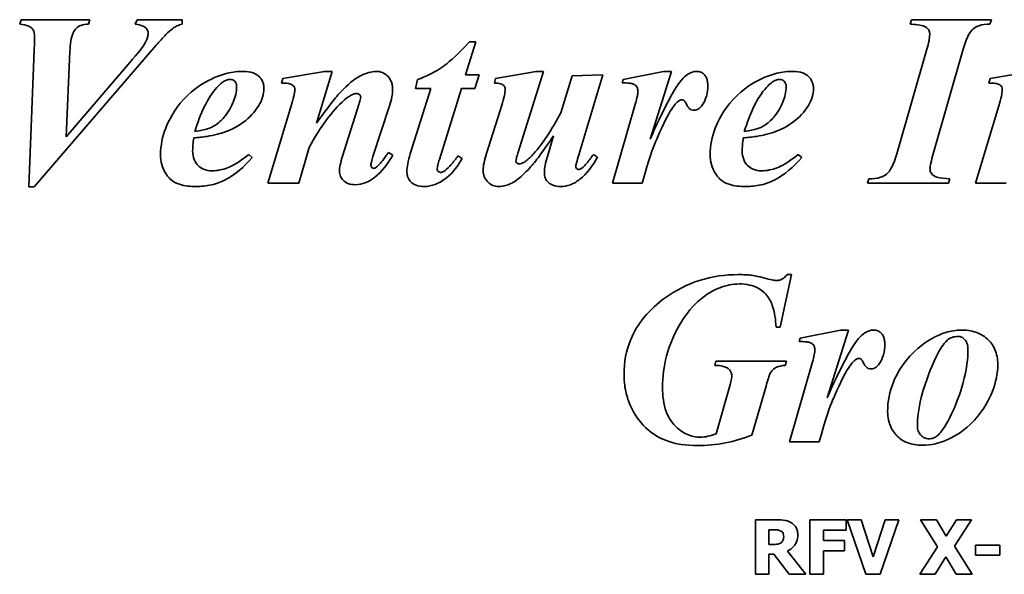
# Model space of a CAD drawing. Header units: millimetres. Extents: x 160 to 680, y 145 to 448.
# Tile 3 of 10: x 334 to 424, y 311 to 362. Entities that reach past the tile are written whole.
import ezdxf

# ---------------------------------------------------------------- set-up
doc = ezdxf.new("R2010")
doc.units = ezdxf.units.MM
doc.header["$LTSCALE"] = 2
doc.layers.add('Krawędzie widoczne(ISO)', color=7, linetype='Continuous', lineweight=35, true_color=0x262659)

msp = doc.modelspace()

# ---------------------------------------------------------------- linework, layer by layer
at = {"layer": 'Krawędzie widoczne(ISO)'}
for p, q in [((334.015, 361.527), (333.881, 361.123)), ((340.314, 361.527), (334.015, 361.527)), ((340.192, 361.123), (340.314, 361.527)), ((344.64, 361.527), (344.481, 361.123)), ((348.782, 361.527), (344.64, 361.527)), ((348.782, 361.123), (348.782, 361.527)), ((415.633, 361.527), (415.51, 361.123)), ((422.974, 361.527), (415.633, 361.527)), ((422.827, 361.123), (422.974, 361.527)), ((374.763, 356.478), (375.706, 359.493)), ((375.706, 359.493), (375.106, 359.493)), ((335.216, 358.733), (334.726, 346.184)), ((335.216, 346.184), (346.405, 359.186)), ((338.133, 350.792), (338.488, 358.61)), ((417.055, 358.831), (414.297, 349.223)), ((417.643, 349.223), (420.376, 358.831)), ((343.979, 357.593), (338.133, 350.792)), ((361.834, 356.784), (357.998, 356.123)), ((361.099, 352.042), (362.532, 356.784)), ((362.532, 356.784), (361.834, 356.784)), ((381.246, 356.784), (377.508, 356.123)), ((379.542, 349.272), (381.907, 356.784)), ((381.907, 356.784), (381.246, 356.784)), ((392.912, 356.784), (389.211, 356.049)), ((391.687, 350.571), (393.648, 356.784)), ((393.648, 356.784), (392.912, 356.784)), ((426.699, 356.784), (422.863, 356.123)), ((357.998, 356.123), (357.876, 355.706)), ((370.363, 356.025), (370.155, 355.204)), ((376.001, 356.478), (374.763, 356.478)), ((375.621, 355.204), (376.001, 356.478)), ((377.508, 356.123), (377.41, 355.706)), ((384.53, 356.38), (383.488, 352.998)), ((387.336, 356.478), (384.53, 356.38)), ((385.131, 349.125), (387.336, 356.478)), ((389.211, 356.049), (389.113, 355.73)), ((422.863, 356.123), (422.741, 355.706)), ((371.564, 355.204), (369.689, 349.211)), ((370.155, 355.204), (371.564, 355.204)), ((372.361, 348.708), (374.371, 355.204)), ((374.371, 355.204), (375.621, 355.204)), ((358.782, 353.61), (356.638, 346.527)), ((364.983, 353.757), (363.476, 349.015)), ((366.27, 348.978), (367.778, 353.635)), ((378.084, 353.684), (376.687, 349.26)), ((390.351, 353.855), (388.243, 346.527)), ((423.648, 353.61), (421.503, 346.527)), ((382.827, 350.865), (382.275, 348.99)), ((359.469, 346.527), (360.425, 349.811)), ((355.204, 348.88), (354.873, 349.162)), ((368.096, 349.088), (367.68, 349.333)), ((374.444, 348.782), (374.052, 349.027)), ((386.858, 348.905), (386.479, 349.162)), ((405.584, 348.88), (405.253, 349.162)), ((411.724, 346.931), (411.601, 346.527)), ((419.04, 346.527), (419.15, 346.931)), ((334.726, 346.184), (335.216, 346.184)), ((356.638, 346.527), (359.469, 346.527)), ((388.243, 346.527), (390.952, 346.527)), ((411.601, 346.527), (419.04, 346.527)), ((421.503, 346.527), (424.334, 346.527)), ((403.611, 333.329), (404.64, 338.146)), ((404.64, 338.146), (404.236, 338.146)), ((403.219, 333.329), (403.611, 333.329)), ((405.437, 332.324), (405.339, 332.006)), ((409.138, 333.06), (405.437, 332.324)), ((407.912, 326.847), (409.873, 333.06)), ((409.873, 333.06), (409.138, 333.06)), ((397.716, 330.217), (397.606, 329.812)), ((404.175, 330.217), (397.716, 330.217)), ((404.064, 329.812), (404.175, 330.217)), ((406.577, 330.131), (404.469, 322.802)), ((401.013, 323.427), (402.312, 327.9)), ((398.868, 327.521), (397.741, 323.55)), ((404.469, 322.802), (407.177, 322.802)), ((403.335, 315.653), (401.325, 315.653)), ((401.325, 315.653), (401.325, 310.653)), ((409.664, 315.653), (406.317, 315.653)), ((406.317, 315.653), (406.317, 310.653)), ((409.664, 314.701), (409.664, 315.653)), ((411.041, 315.653), (409.741, 315.653)), ((409.741, 315.653), (411.459, 310.653)), ((412.131, 312.261), (411.041, 315.653)), ((413.217, 315.653), (412.131, 312.261)), ((412.767, 310.653), (414.485, 315.653)), ((414.485, 315.653), (413.217, 315.653)), ((416.471, 315.653), (418.031, 313.169)), ((417.921, 315.653), (416.471, 315.653)), ((418.825, 314.141), (417.921, 315.653)), ((419.753, 315.653), (418.825, 314.141)), ((419.575, 313.222), (421.143, 315.653)), ((421.143, 315.653), (419.753, 315.653)), ((402.573, 313.388), (402.573, 314.733)), ((402.573, 314.733), (402.994, 314.733)), ((407.565, 314.701), (409.664, 314.701)), ((407.565, 313.756), (407.565, 314.701)), ((402.934, 313.388), (402.573, 313.388)), ((409.498, 313.756), (407.565, 313.756)), ((409.498, 312.804), (409.498, 313.756)), ((423.748, 313.327), (421.524, 313.327)), ((421.524, 313.327), (421.524, 312.395)), ((423.748, 312.395), (423.748, 313.327)), ((402.573, 312.488), (403.027, 312.488)), ((402.573, 310.653), (402.573, 312.488)), ((403.027, 312.488), (404.417, 310.653)), ((405.944, 310.653), (404.263, 312.78)), ((407.565, 312.804), (409.498, 312.804)), ((407.565, 310.653), (407.565, 312.804)), ((418.031, 313.169), (416.406, 310.653)), ((421.195, 310.653), (419.575, 313.222)), ((421.524, 312.395), (423.748, 312.395)), ((417.796, 310.653), (418.78, 312.245)), ((418.78, 312.245), (419.745, 310.653)), ((401.325, 310.653), (402.573, 310.653)), ((404.417, 310.653), (405.944, 310.653)), ((406.317, 310.653), (407.565, 310.653)), ((411.459, 310.653), (412.767, 310.653)), ((416.406, 310.653), (417.796, 310.653)), ((419.745, 310.653), (421.195, 310.653))]:
    msp.add_line(p, q, dxfattribs=at)
for points, knots in [([(333.881, 361.123), (334.2, 361.098), (334.494, 361.042), (334.859, 360.869), (334.939, 360.797), (335.07, 360.654), (335.127, 360.551), (335.232, 360.265), (335.253, 360.07), (335.253, 359.885)], [-0.1494088, -0.1494088, -0.1494088, -0.1494088, -0.1137596, -0.1137596, -0.0912874, -0.0912874, -0.0556742, -0.0556742, 0, 0, 0, 0]), ([(338.488, 358.61), (338.516, 359.302), (338.6, 359.9), (338.85, 360.485), (338.936, 360.612), (339.178, 360.846), (339.324, 360.938), (339.711, 361.091), (339.953, 361.123), (340.192, 361.123)], [-0.2818215, -0.2818215, -0.2818215, -0.2818215, -0.1726201, -0.1726201, -0.1244626, -0.1244626, -0.0716967, -0.0716967, 0, 0, 0, 0]), ([(344.481, 361.123), (344.732, 361.082), (344.991, 361.023), (345.299, 360.885), (345.393, 360.826), (345.534, 360.674), (345.58, 360.607), (345.643, 360.458), (345.657, 360.381), (345.657, 360.302)], [-0.1559298, -0.1559298, -0.1559298, -0.1559298, -0.0861827, -0.0861827, -0.0484483, -0.0484483, -0.023964, -0.023964, 0, 0, 0, 0]), ([(347.912, 360.73), (348.03, 360.822), (348.16, 360.896), (348.451, 361.027), (348.617, 361.081), (348.782, 361.123)], [-0.09582909, -0.09582909, -0.09582909, -0.09582909, -0.051265, -0.051265, 0, 0, 0, 0]), ([(415.51, 361.123), (415.949, 361.095), (416.514, 361.039), (416.903, 360.877), (416.999, 360.83), (417.163, 360.665), (417.215, 360.587), (417.294, 360.392), (417.312, 360.28), (417.312, 360.167)], [-0.3186564, -0.3186564, -0.3186564, -0.3186564, -0.103767, -0.103767, -0.0629254, -0.0629254, -0.0340577, -0.0340577, 0, 0, 0, 0]), ([(420.376, 358.831), (420.518, 359.328), (420.7, 359.832), (421.024, 360.372), (421.138, 360.53), (421.375, 360.744), (421.544, 360.869), (422.131, 361.084), (422.487, 361.123), (422.827, 361.123)], [-0.5830742, -0.5830742, -0.5830742, -0.5830742, -0.3018578, -0.3018578, -0.1873696, -0.1873696, -0.1018811, -0.1018811, 0, 0, 0, 0]), ([(345.657, 360.302), (345.657, 360.163), (345.63, 360.022), (345.52, 359.658), (345.414, 359.462), (345.198, 359.055), (344.694, 358.417), (343.979, 357.593)], [-0.397993, -0.397993, -0.397993, -0.397993, -0.3722187, -0.3722187, -0.3273302, -0.3273302, 0, 0, 0, 0]), ([(346.405, 359.186), (346.68, 359.504), (346.996, 359.859), (347.492, 360.367), (347.719, 360.585), (347.912, 360.73)], [-0.1783623, -0.1783623, -0.1783623, -0.1783623, -0.0724948, -0.0724948, 0, 0, 0, 0]), ([(335.253, 359.885), (335.253, 359.857), (335.247, 359.672), (335.236, 359.32), (335.224, 358.972), (335.216, 358.733)], [-0.1028683, -0.1028683, -0.1028683, -0.1028683, -0.0719101, -0.0719101, 0, 0, 0, 0]), ([(375.106, 359.493), (373.792, 358.042), (373.051, 357.482), (371.986, 356.733), (371.183, 356.337), (370.363, 356.025)], [-0.3903069, -0.3903069, -0.3903069, -0.3903069, -0.2631193, -0.2631193, 0, 0, 0, 0]), ([(417.312, 360.167), (417.312, 359.987), (417.281, 359.782), (417.198, 359.351), (417.127, 359.079), (417.055, 358.831)], [-0.1310714, -0.1310714, -0.1310714, -0.1310714, -0.0775972, -0.0775972, 0, 0, 0, 0]), ([(354.383, 356.784), (353.888, 356.784), (353.4, 356.724), (352.413, 356.486), (351.924, 356.305), (350.78, 355.754), (349.815, 355.186), (348.01, 353.249), (347.52, 352.222), (346.966, 350.799), (346.797, 349.988), (346.797, 349.15)], [-0.9215695, -0.9215695, -0.9215695, -0.9215695, -0.7916345, -0.7916345, -0.6548709, -0.6548709, -0.458007, -0.458007, -0.2515994, -0.2515994, 0, 0, 0, 0]), ([(356.27, 355.228), (356.27, 355.341), (356.26, 355.454), (356.216, 355.67), (356.184, 355.772), (356.058, 356.049), (355.942, 356.203), (355.72, 356.411), (355.563, 356.543), (355.005, 356.749), (354.687, 356.784), (354.383, 356.784)], [-0.5134846, -0.5134846, -0.5134846, -0.5134846, -0.4224433, -0.4224433, -0.3360336, -0.3360336, -0.1782002, -0.1782002, -0.0913172, -0.0913172, 0, 0, 0, 0]), ([(366.589, 356.784), (366.352, 356.784), (366.117, 356.747), (365.531, 356.587), (365.245, 356.442), (364.579, 356.101), (363.948, 355.564), (363.292, 354.885)], [-0.3734194, -0.3734194, -0.3734194, -0.3734194, -0.3382784, -0.3382784, -0.2831867, -0.2831867, 0, 0, 0, 0]), ([(368.072, 355.118), (368.072, 355.254), (368.061, 355.39), (368.011, 355.647), (367.975, 355.767), (367.843, 356.069), (367.726, 356.238), (367.438, 356.512), (367.293, 356.612), (366.956, 356.752), (366.775, 356.784), (366.589, 356.784)], [-0.2604942, -0.2604942, -0.2604942, -0.2604942, -0.2163297, -0.2163297, -0.1753634, -0.1753634, -0.109322, -0.109322, -0.0559933, -0.0559933, 0, 0, 0, 0]), ([(395.952, 356.784), (395.843, 356.784), (395.736, 356.771), (395.52, 356.718), (395.415, 356.679), (395.084, 356.513), (394.88, 356.345), (394.702, 356.159)], [-0.143511, -0.143511, -0.143511, -0.143511, -0.1109006, -0.1109006, -0.0771003, -0.0771003, 0, 0, 0, 0]), ([(396.969, 355.485), (396.969, 355.613), (396.96, 355.743), (396.918, 355.979), (396.888, 356.088), (396.774, 356.351), (396.688, 356.454), (396.533, 356.606), (396.438, 356.669), (396.211, 356.763), (396.082, 356.784), (395.952, 356.784)], [-0.1455186, -0.1455186, -0.1455186, -0.1455186, -0.12344, -0.12344, -0.1042322, -0.1042322, -0.073926, -0.073926, -0.0392503, -0.0392503, 0, 0, 0, 0]), ([(404.763, 356.784), (404.268, 356.784), (403.78, 356.724), (402.793, 356.486), (402.304, 356.305), (401.16, 355.754), (400.194, 355.186), (398.39, 353.249), (397.9, 352.222), (397.346, 350.799), (397.177, 349.988), (397.177, 349.15)], [-0.9215695, -0.9215695, -0.9215695, -0.9215695, -0.7916345, -0.7916345, -0.6548709, -0.6548709, -0.458007, -0.458007, -0.2515994, -0.2515994, 0, 0, 0, 0]), ([(406.65, 355.228), (406.65, 355.341), (406.64, 355.454), (406.596, 355.67), (406.563, 355.772), (406.438, 356.049), (406.322, 356.203), (406.1, 356.411), (405.943, 356.543), (405.385, 356.749), (405.067, 356.784), (404.763, 356.784)], [-0.5134846, -0.5134846, -0.5134846, -0.5134846, -0.4224433, -0.4224433, -0.3360336, -0.3360336, -0.1782002, -0.1782002, -0.0913172, -0.0913172, 0, 0, 0, 0]), ([(351.969, 355.314), (352.107, 355.467), (352.262, 355.62), (352.555, 355.845), (352.7, 355.936), (352.951, 356.027), (353.053, 356.049), (353.157, 356.049)], [-0.1423145, -0.1423145, -0.1423145, -0.1423145, -0.0802018, -0.0802018, -0.0313053, -0.0313053, 0, 0, 0, 0]), ([(353.157, 356.049), (353.245, 356.049), (353.33, 356.035), (353.481, 355.972), (353.542, 355.929), (353.63, 355.839), (353.681, 355.779), (353.756, 355.59), (353.77, 355.488), (353.77, 355.387)], [-0.1599374, -0.1599374, -0.1599374, -0.1599374, -0.106922, -0.106922, -0.0608274, -0.0608274, -0.0303321, -0.0303321, 0, 0, 0, 0]), ([(357.876, 355.706), (358.087, 355.706), (358.313, 355.699), (358.575, 355.664), (358.689, 355.643), (358.865, 355.556), (358.92, 355.519), (358.995, 355.444), (359.034, 355.397), (359.09, 355.256), (359.101, 355.181), (359.101, 355.105)], [-0.3121078, -0.3121078, -0.3121078, -0.3121078, -0.1562216, -0.1562216, -0.0823162, -0.0823162, -0.0454644, -0.0454644, -0.0226089, -0.0226089, 0, 0, 0, 0]), ([(377.41, 355.706), (377.544, 355.706), (377.7, 355.701), (377.943, 355.665), (378.014, 355.642), (378.148, 355.576), (378.208, 355.535), (378.31, 355.43), (378.338, 355.377), (378.38, 355.276), (378.39, 355.21), (378.39, 355.142)], [-0.0729486, -0.0729486, -0.0729486, -0.0729486, -0.05739529, -0.05739529, -0.0445564, -0.0445564, -0.03272107, -0.03272107, -0.02030351, -0.02030351, 0, 0, 0, 0]), ([(389.113, 355.73), (389.323, 355.73), (389.595, 355.725), (389.96, 355.684), (390.057, 355.659), (390.242, 355.572), (390.321, 355.518), (390.445, 355.388), (390.483, 355.328), (390.547, 355.158), (390.559, 355.05), (390.559, 354.946)], [-0.1527813, -0.1527813, -0.1527813, -0.1527813, -0.1115019, -0.1115019, -0.0814915, -0.0814915, -0.0542946, -0.0542946, -0.0312421, -0.0312421, 0, 0, 0, 0]), ([(394.702, 356.159), (394.281, 355.724), (393.804, 354.906), (392.839, 353.117), (392.199, 351.73), (391.687, 350.571)], [-0.6048118, -0.6048118, -0.6048118, -0.6048118, -0.3801535, -0.3801535, 0, 0, 0, 0]), ([(402.349, 355.314), (402.487, 355.467), (402.642, 355.62), (402.934, 355.845), (403.08, 355.936), (403.331, 356.027), (403.433, 356.049), (403.537, 356.049)], [-0.1423145, -0.1423145, -0.1423145, -0.1423145, -0.0802018, -0.0802018, -0.0313053, -0.0313053, 0, 0, 0, 0]), ([(403.537, 356.049), (403.625, 356.049), (403.71, 356.035), (403.861, 355.972), (403.922, 355.929), (404.01, 355.839), (404.061, 355.779), (404.136, 355.59), (404.15, 355.488), (404.15, 355.387)], [-0.1599374, -0.1599374, -0.1599374, -0.1599374, -0.106922, -0.106922, -0.0608274, -0.0608274, -0.0303321, -0.0303321, 0, 0, 0, 0]), ([(422.741, 355.706), (422.952, 355.706), (423.179, 355.699), (423.44, 355.664), (423.554, 355.643), (423.73, 355.556), (423.786, 355.519), (423.86, 355.444), (423.899, 355.397), (423.955, 355.256), (423.966, 355.181), (423.966, 355.105)], [-0.3121078, -0.3121078, -0.3121078, -0.3121078, -0.1562216, -0.1562216, -0.0823162, -0.0823162, -0.0454644, -0.0454644, -0.0226089, -0.0226089, 0, 0, 0, 0]), ([(353.77, 355.387), (353.77, 354.897), (353.645, 354.414), (353.326, 353.642), (353.055, 353.061), (352.439, 352.364), (352.099, 352.012), (351.415, 351.618), (350.972, 351.413), (349.934, 351.257)], [-4.658826, -4.658826, -4.658826, -4.658826, -2.439268, -2.439268, -0.873718, -0.873718, -0.31479, -0.31479, 0, 0, 0, 0]), ([(349.934, 351.257), (350.174, 352.058), (350.472, 352.878), (351.148, 354.226), (351.517, 354.817), (351.969, 355.314)], [-0.4528013, -0.4528013, -0.4528013, -0.4528013, -0.2015384, -0.2015384, 0, 0, 0, 0]), ([(355.805, 353.659), (355.953, 353.902), (356.073, 354.159), (356.231, 354.691), (356.27, 354.957), (356.27, 355.228)], [-0.1666171, -0.1666171, -0.1666171, -0.1666171, -0.0813452, -0.0813452, 0, 0, 0, 0]), ([(359.101, 355.105), (359.096, 354.932), (359.058, 354.713), (358.953, 354.219), (358.865, 353.896), (358.782, 353.61)], [-0.1506367, -0.1506367, -0.1506367, -0.1506367, -0.0890886, -0.0890886, 0, 0, 0, 0]), ([(363.292, 354.885), (362.993, 354.566), (362.646, 354.129), (361.957, 353.237), (361.5, 352.608), (361.099, 352.042)], [-0.3370618, -0.3370618, -0.3370618, -0.3370618, -0.2082179, -0.2082179, 0, 0, 0, 0]), ([(367.778, 353.635), (367.866, 353.896), (367.944, 354.17), (368.042, 354.661), (368.072, 354.893), (368.072, 355.118)], [-0.150324, -0.150324, -0.150324, -0.150324, -0.0675111, -0.0675111, 0, 0, 0, 0]), ([(378.39, 355.142), (378.39, 354.998), (378.357, 354.795), (378.253, 354.298), (378.164, 353.967), (378.084, 353.684)], [-0.1511816, -0.1511816, -0.1511816, -0.1511816, -0.0881669, -0.0881669, 0, 0, 0, 0]), ([(390.559, 354.946), (390.559, 354.843), (390.537, 354.691), (390.466, 354.321), (390.405, 354.069), (390.351, 353.855)], [-0.112283, -0.112283, -0.112283, -0.112283, -0.0659778, -0.0659778, 0, 0, 0, 0]), ([(396.454, 353.684), (396.629, 353.934), (396.756, 354.208), (396.931, 354.821), (396.969, 355.153), (396.969, 355.485)], [-0.1912572, -0.1912572, -0.1912572, -0.1912572, -0.0996119, -0.0996119, 0, 0, 0, 0]), ([(404.15, 355.387), (404.15, 354.897), (404.025, 354.414), (403.706, 353.642), (403.435, 353.061), (402.818, 352.364), (402.479, 352.012), (401.795, 351.618), (401.352, 351.413), (400.314, 351.257)], [-4.658826, -4.658826, -4.658826, -4.658826, -2.439268, -2.439268, -0.873718, -0.873718, -0.31479, -0.31479, 0, 0, 0, 0]), ([(400.314, 351.257), (400.554, 352.058), (400.852, 352.878), (401.528, 354.226), (401.897, 354.817), (402.349, 355.314)], [-0.4528013, -0.4528013, -0.4528013, -0.4528013, -0.2015384, -0.2015384, 0, 0, 0, 0]), ([(406.184, 353.659), (406.333, 353.902), (406.453, 354.159), (406.611, 354.691), (406.65, 354.957), (406.65, 355.228)], [-0.1666171, -0.1666171, -0.1666171, -0.1666171, -0.0813452, -0.0813452, 0, 0, 0, 0]), ([(423.966, 355.105), (423.961, 354.932), (423.923, 354.713), (423.818, 354.219), (423.731, 353.896), (423.648, 353.61)], [-0.1506367, -0.1506367, -0.1506367, -0.1506367, -0.0890886, -0.0890886, 0, 0, 0, 0]), ([(360.425, 349.811), (360.896, 350.681), (361.428, 351.553), (362.502, 353.001), (363.05, 353.636), (363.66, 354.174)], [-0.5410213, -0.5410213, -0.5410213, -0.5410213, -0.2438956, -0.2438956, 0, 0, 0, 0]), ([(363.66, 354.174), (363.946, 354.423), (364.223, 354.609), (364.573, 354.729), (364.674, 354.75), (364.775, 354.75)], [-0.1109771, -0.1109771, -0.1109771, -0.1109771, -0.0303299, -0.0303299, 0, 0, 0, 0]), ([(364.775, 354.75), (364.807, 354.75), (364.838, 354.747), (364.899, 354.733), (364.927, 354.723), (365.006, 354.684), (365.044, 354.65), (365.091, 354.6), (365.11, 354.572), (365.137, 354.51), (365.143, 354.477), (365.143, 354.444)], [-0.04171339, -0.04171339, -0.04171339, -0.04171339, -0.03606248, -0.03606248, -0.03060448, -0.03060448, -0.02029974, -0.02029974, -0.01005058, -0.01005058, 0, 0, 0, 0]), ([(365.143, 354.444), (365.143, 354.359), (365.125, 354.258), (365.072, 354.029), (365.027, 353.886), (364.983, 353.757)], [-0.07008791, -0.07008791, -0.07008791, -0.07008791, -0.04067402, -0.04067402, 0, 0, 0, 0]), ([(390.952, 346.527), (391.623, 348.923), (391.892, 349.643), (392.4, 350.859), (393.007, 352.277), (393.82, 353.622), (394.036, 353.843), (394.222, 354.023), (394.297, 354.085), (394.371, 354.125)], [-0.2408427, -0.2408427, -0.2408427, -0.2408427, -0.1423866, -0.1423866, -0.0683953, -0.0683953, -0.0251893, -0.0251893, 0, 0, 0, 0]), ([(394.371, 354.125), (394.408, 354.144), (394.447, 354.16), (394.521, 354.18), (394.556, 354.186), (394.591, 354.186)], [-0.02300102, -0.02300102, -0.02300102, -0.02300102, -0.01054711, -0.01054711, 0, 0, 0, 0]), ([(394.591, 354.186), (394.616, 354.186), (394.64, 354.183), (394.687, 354.169), (394.711, 354.159), (394.75, 354.136), (394.772, 354.121), (394.851, 354.05), (394.95, 353.89), (395.105, 353.596), (395.157, 353.496), (395.309, 353.348), (395.377, 353.302), (395.542, 353.233), (395.636, 353.218), (395.731, 353.218)], [-0.4283524, -0.4283524, -0.4283524, -0.4283524, -0.3726332, -0.3726332, -0.3141802, -0.3141802, -0.2677275, -0.2677275, -0.0924054, -0.0924054, -0.0536833, -0.0536833, -0.0285995, -0.0285995, 0, 0, 0, 0]), ([(352.006, 351.012), (353.323, 351.372), (354.1, 351.906), (354.968, 352.534), (355.434, 353.054), (355.805, 353.659)], [-0.3214661, -0.3214661, -0.3214661, -0.3214661, -0.2129951, -0.2129951, 0, 0, 0, 0]), ([(383.488, 352.998), (383.098, 352.262), (382.667, 351.509), (381.844, 350.263), (381.432, 349.7), (380.988, 349.211)], [-0.4485668, -0.4485668, -0.4485668, -0.4485668, -0.1981582, -0.1981582, 0, 0, 0, 0]), ([(395.731, 353.218), (395.798, 353.218), (395.864, 353.228), (395.994, 353.267), (396.056, 353.297), (396.25, 353.422), (396.363, 353.55), (396.454, 353.684)], [-0.08928549, -0.08928549, -0.08928549, -0.08928549, -0.06920544, -0.06920544, -0.04851884, -0.04851884, 0, 0, 0, 0]), ([(402.385, 351.012), (403.703, 351.372), (404.48, 351.906), (405.348, 352.534), (405.814, 353.054), (406.184, 353.659)], [-0.3214661, -0.3214661, -0.3214661, -0.3214661, -0.2129951, -0.2129951, 0, 0, 0, 0]), ([(349.738, 349.493), (349.738, 349.666), (349.749, 349.85), (349.781, 350.24), (349.807, 350.465), (349.836, 350.681)], [-0.1174417, -0.1174417, -0.1174417, -0.1174417, -0.065431, -0.065431, 0, 0, 0, 0]), ([(349.836, 350.681), (350.239, 350.714), (350.659, 350.758), (351.37, 350.867), (351.701, 350.929), (352.006, 351.012)], [-0.2161731, -0.2161731, -0.2161731, -0.2161731, -0.0946575, -0.0946575, 0, 0, 0, 0]), ([(380.756, 348.047), (381.028, 348.355), (381.359, 348.793), (382.003, 349.67), (382.443, 350.303), (382.827, 350.865)], [-0.3247992, -0.3247992, -0.3247992, -0.3247992, -0.2041363, -0.2041363, 0, 0, 0, 0]), ([(400.118, 349.493), (400.118, 349.666), (400.129, 349.85), (400.161, 350.24), (400.187, 350.465), (400.216, 350.681)], [-0.1174417, -0.1174417, -0.1174417, -0.1174417, -0.065431, -0.065431, 0, 0, 0, 0]), ([(400.216, 350.681), (400.619, 350.714), (401.039, 350.758), (401.75, 350.867), (402.081, 350.929), (402.385, 351.012)], [-0.2161731, -0.2161731, -0.2161731, -0.2161731, -0.0946575, -0.0946575, 0, 0, 0, 0]), ([(351.503, 347.667), (351.243, 347.667), (350.985, 347.706), (350.55, 347.888), (350.378, 348.005), (350.114, 348.273), (349.979, 348.443), (349.778, 348.944), (349.738, 349.219), (349.738, 349.493)], [-0.3901597, -0.3901597, -0.3901597, -0.3901597, -0.2643134, -0.2643134, -0.1618634, -0.1618634, -0.0822611, -0.0822611, 0, 0, 0, 0]), ([(401.883, 347.667), (401.623, 347.667), (401.365, 347.706), (400.93, 347.888), (400.758, 348.005), (400.494, 348.273), (400.359, 348.443), (400.158, 348.944), (400.118, 349.219), (400.118, 349.493)], [-0.3901597, -0.3901597, -0.3901597, -0.3901597, -0.2643134, -0.2643134, -0.1618634, -0.1618634, -0.0822611, -0.0822611, 0, 0, 0, 0]), ([(346.797, 349.15), (346.797, 348.839), (346.835, 348.532), (347.001, 347.942), (347.124, 347.669), (347.505, 347.066), (347.71, 346.889), (347.975, 346.663), (348.247, 346.526), (349.012, 346.27), (349.553, 346.221), (350.057, 346.221)], [-0.2766228, -0.2766228, -0.2766228, -0.2766228, -0.2659612, -0.2659612, -0.2555828, -0.2555828, -0.2414743, -0.2414743, -0.1511174, -0.1511174, 0, 0, 0, 0]), ([(350.057, 346.221), (350.527, 346.221), (350.994, 346.268), (351.986, 346.496), (352.407, 346.673), (353.619, 347.289), (354.456, 348.039), (355.204, 348.88)], [-0.5584272, -0.5584272, -0.5584272, -0.5584272, -0.4564097, -0.4564097, -0.3377035, -0.3377035, 0, 0, 0, 0]), ([(354.873, 349.162), (353.898, 348.373), (353.296, 348.086), (352.482, 347.767), (352.001, 347.667), (351.503, 347.667)], [-0.2621574, -0.2621574, -0.2621574, -0.2621574, -0.149412, -0.149412, 0, 0, 0, 0]), ([(363.476, 349.015), (363.397, 348.757), (363.319, 348.474), (363.228, 348.029), (363.194, 347.815), (363.194, 347.63)], [-0.1371871, -0.1371871, -0.1371871, -0.1371871, -0.0556185, -0.0556185, 0, 0, 0, 0]), ([(364.665, 346.392), (364.972, 346.392), (365.268, 346.451), (365.869, 346.681), (366.159, 346.858), (367.064, 347.57), (367.622, 348.303), (368.096, 349.088)], [-0.4924265, -0.4924265, -0.4924265, -0.4924265, -0.3888246, -0.3888246, -0.2752162, -0.2752162, 0, 0, 0, 0]), ([(366.074, 348.181), (366.074, 348.259), (366.1, 348.379), (366.163, 348.633), (366.22, 348.822), (366.27, 348.978)], [-0.07774042, -0.07774042, -0.07774042, -0.07774042, -0.04913916, -0.04913916, 0, 0, 0, 0]), ([(367.361, 348.88), (367.237, 348.704), (367.103, 348.529), (366.838, 348.232), (366.706, 348.1), (366.564, 347.985)], [-0.1193641, -0.1193641, -0.1193641, -0.1193641, -0.0547211, -0.0547211, 0, 0, 0, 0]), ([(367.68, 349.333), (367.618, 349.248), (367.551, 349.154), (367.449, 349.009), (367.4, 348.939), (367.361, 348.88)], [-0.05341592, -0.05341592, -0.05341592, -0.05341592, -0.02135259, -0.02135259, 0, 0, 0, 0]), ([(369.689, 349.211), (369.599, 348.915), (369.516, 348.602), (369.416, 348.062), (369.383, 347.809), (369.383, 347.569)], [-0.1649419, -0.1649419, -0.1649419, -0.1649419, -0.0719967, -0.0719967, 0, 0, 0, 0]), ([(370.964, 346.221), (371.313, 346.221), (371.651, 346.293), (372.303, 346.547), (372.669, 346.748), (373.598, 347.486), (374.07, 348.13), (374.444, 348.782)], [-0.4836352, -0.4836352, -0.4836352, -0.4836352, -0.354962, -0.354962, -0.2253843, -0.2253843, 0, 0, 0, 0]), ([(372.165, 347.789), (372.165, 347.915), (372.188, 348.056), (372.251, 348.353), (372.306, 348.539), (372.361, 348.708)], [-0.09088489, -0.09088489, -0.09088489, -0.09088489, -0.05350548, -0.05350548, 0, 0, 0, 0]), ([(374.052, 349.027), (373.858, 348.752), (373.642, 348.466), (373.259, 348.027), (373.07, 347.831), (372.876, 347.679)], [-0.1752937, -0.1752937, -0.1752937, -0.1752937, -0.0739701, -0.0739701, 0, 0, 0, 0]), ([(376.687, 349.26), (376.595, 348.984), (376.508, 348.687), (376.404, 348.191), (376.368, 347.957), (376.368, 347.74)], [-0.1525634, -0.1525634, -0.1525634, -0.1525634, -0.0649468, -0.0649468, 0, 0, 0, 0]), ([(379.371, 348.549), (379.371, 348.623), (379.389, 348.724), (379.448, 348.971), (379.497, 349.133), (379.542, 349.272)], [-0.07557378, -0.07557378, -0.07557378, -0.07557378, -0.04384669, -0.04384669, 0, 0, 0, 0]), ([(379.444, 348.39), (379.431, 348.4), (379.42, 348.412), (379.4, 348.438), (379.392, 348.452), (379.375, 348.493), (379.371, 348.521), (379.371, 348.549)], [-0.01828293, -0.01828293, -0.01828293, -0.01828293, -0.01328059, -0.01328059, -0.00848226, -0.00848226, 0, 0, 0, 0]), ([(380.988, 349.211), (380.781, 348.985), (380.53, 348.737), (380.159, 348.474), (380.023, 348.393), (379.81, 348.321), (379.731, 348.304), (379.653, 348.304)], [-0.1603226, -0.1603226, -0.1603226, -0.1603226, -0.0674922, -0.0674922, -0.0236637, -0.0236637, 0, 0, 0, 0]), ([(382.275, 348.99), (382.189, 348.72), (382.109, 348.433), (382.012, 347.937), (381.981, 347.704), (381.981, 347.483)], [-0.151763, -0.151763, -0.151763, -0.151763, -0.0663501, -0.0663501, 0, 0, 0, 0]), ([(383.464, 346.221), (383.776, 346.221), (384.078, 346.278), (384.685, 346.507), (384.974, 346.683), (385.87, 347.392), (386.407, 348.12), (386.858, 348.905)], [-0.48989, -0.48989, -0.48989, -0.48989, -0.3847761, -0.3847761, -0.2714638, -0.2714638, 0, 0, 0, 0]), ([(384.861, 348.047), (384.861, 348.094), (384.886, 348.213), (384.985, 348.609), (385.068, 348.905), (385.131, 349.125)], [-0.1202373, -0.1202373, -0.1202373, -0.1202373, -0.0685354, -0.0685354, 0, 0, 0, 0]), ([(386.479, 349.162), (386.297, 348.903), (386.087, 348.619), (385.733, 348.204), (385.568, 348.03), (385.412, 347.912)], [-0.1404729, -0.1404729, -0.1404729, -0.1404729, -0.0586963, -0.0586963, 0, 0, 0, 0]), ([(397.177, 349.15), (397.177, 348.839), (397.215, 348.532), (397.381, 347.942), (397.503, 347.669), (397.885, 347.066), (398.09, 346.889), (398.355, 346.663), (398.627, 346.526), (399.392, 346.27), (399.933, 346.221), (400.437, 346.221)], [-0.2766228, -0.2766228, -0.2766228, -0.2766228, -0.2659612, -0.2659612, -0.2555828, -0.2555828, -0.2414743, -0.2414743, -0.1511174, -0.1511174, 0, 0, 0, 0]), ([(400.437, 346.221), (400.907, 346.221), (401.374, 346.268), (402.366, 346.496), (402.787, 346.673), (403.999, 347.289), (404.836, 348.039), (405.584, 348.88)], [-0.5584272, -0.5584272, -0.5584272, -0.5584272, -0.4564097, -0.4564097, -0.3377035, -0.3377035, 0, 0, 0, 0]), ([(405.253, 349.162), (404.278, 348.373), (403.676, 348.086), (402.862, 347.767), (402.381, 347.667), (401.883, 347.667)], [-0.2621574, -0.2621574, -0.2621574, -0.2621574, -0.149412, -0.149412, 0, 0, 0, 0]), ([(414.297, 349.223), (414.15, 348.716), (413.962, 348.197), (413.565, 347.541), (413.429, 347.417), (413.194, 347.225), (413.005, 347.136), (412.468, 346.964), (412.081, 346.931), (411.724, 346.931)], [-0.2399925, -0.2399925, -0.2399925, -0.2399925, -0.1977232, -0.1977232, -0.1686238, -0.1686238, -0.107119, -0.107119, 0, 0, 0, 0]), ([(417.336, 347.863), (417.336, 347.988), (417.367, 348.17), (417.474, 348.646), (417.563, 348.959), (417.643, 349.223)], [-0.1452985, -0.1452985, -0.1452985, -0.1452985, -0.0828167, -0.0828167, 0, 0, 0, 0]), ([(363.194, 347.63), (363.194, 347.546), (363.202, 347.462), (363.233, 347.301), (363.257, 347.224), (363.351, 347.005), (363.443, 346.879), (363.636, 346.694), (363.765, 346.587), (364.192, 346.422), (364.431, 346.392), (364.665, 346.392)], [-0.3335954, -0.3335954, -0.3335954, -0.3335954, -0.2823116, -0.2823116, -0.2332538, -0.2332538, -0.1369636, -0.1369636, -0.0701397, -0.0701397, 0, 0, 0, 0]), ([(366.331, 347.887), (366.317, 347.887), (366.302, 347.889), (366.273, 347.897), (366.259, 347.903), (366.21, 347.93), (366.18, 347.957), (366.132, 348.01), (366.11, 348.041), (366.081, 348.11), (366.074, 348.145), (366.074, 348.181)], [-0.0397436, -0.0397436, -0.0397436, -0.0397436, -0.03611098, -0.03611098, -0.03224237, -0.03224237, -0.02243583, -0.02243583, -0.01085752, -0.01085752, 0, 0, 0, 0]), ([(366.564, 347.985), (366.524, 347.953), (366.479, 347.924), (366.399, 347.894), (366.365, 347.887), (366.331, 347.887)], [-0.0256739, -0.0256739, -0.0256739, -0.0256739, -0.01019743, -0.01019743, 0, 0, 0, 0]), ([(369.383, 347.569), (369.383, 347.472), (369.391, 347.376), (369.428, 347.191), (369.454, 347.104), (369.558, 346.867), (369.655, 346.733), (369.855, 346.541), (369.992, 346.428), (370.452, 346.252), (370.712, 346.221), (370.964, 346.221)], [-0.3798708, -0.3798708, -0.3798708, -0.3798708, -0.3167644, -0.3167644, -0.257073, -0.257073, -0.1475198, -0.1475198, -0.0756707, -0.0756707, 0, 0, 0, 0]), ([(372.483, 347.52), (372.456, 347.52), (372.429, 347.523), (372.376, 347.535), (372.35, 347.545), (372.289, 347.577), (372.256, 347.603), (372.21, 347.651), (372.193, 347.675), (372.17, 347.731), (372.165, 347.759), (372.165, 347.789)], [-0.04327161, -0.04327161, -0.04327161, -0.04327161, -0.03603315, -0.03603315, -0.02889637, -0.02889637, -0.0179147, -0.0179147, -0.00897511, -0.00897511, 0, 0, 0, 0]), ([(372.876, 347.679), (372.814, 347.629), (372.746, 347.585), (372.611, 347.533), (372.548, 347.52), (372.483, 347.52)], [-0.04331916, -0.04331916, -0.04331916, -0.04331916, -0.01945276, -0.01945276, 0, 0, 0, 0]), ([(376.368, 347.74), (376.368, 347.624), (376.378, 347.507), (376.422, 347.285), (376.453, 347.18), (376.575, 346.902), (376.686, 346.749), (376.955, 346.492), (377.1, 346.393), (377.435, 346.253), (377.616, 346.221), (377.802, 346.221)], [-0.2356347, -0.2356347, -0.2356347, -0.2356347, -0.2004931, -0.2004931, -0.167506, -0.167506, -0.1089812, -0.1089812, -0.0558893, -0.0558893, 0, 0, 0, 0]), ([(377.802, 346.221), (378.015, 346.221), (378.225, 346.254), (378.749, 346.404), (378.997, 346.538), (379.563, 346.847), (380.13, 347.36), (380.756, 348.047)], [-0.3674908, -0.3674908, -0.3674908, -0.3674908, -0.33269, -0.33269, -0.2785867, -0.2785867, 0, 0, 0, 0]), ([(379.653, 348.304), (379.613, 348.304), (379.575, 348.311), (379.503, 348.34), (379.472, 348.362), (379.444, 348.39)], [-0.02341188, -0.02341188, -0.02341188, -0.02341188, -0.0116781, -0.0116781, 0, 0, 0, 0]), ([(385.118, 347.777), (385.101, 347.777), (385.084, 347.779), (385.05, 347.788), (385.034, 347.795), (384.995, 347.816), (384.965, 347.838), (384.907, 347.91), (384.887, 347.941), (384.866, 347.997), (384.861, 348.022), (384.861, 348.047)], [-0.05758768, -0.05758768, -0.05758768, -0.05758768, -0.04642228, -0.04642228, -0.03509274, -0.03509274, -0.01816288, -0.01816288, -0.00753721, -0.00753721, 0, 0, 0, 0]), ([(385.412, 347.912), (385.363, 347.866), (385.306, 347.826), (385.203, 347.786), (385.161, 347.777), (385.118, 347.777)], [-0.03314115, -0.03314115, -0.03314115, -0.03314115, -0.01293166, -0.01293166, 0, 0, 0, 0]), ([(417.655, 347.238), (417.596, 347.279), (417.543, 347.326), (417.454, 347.434), (417.419, 347.492), (417.353, 347.653), (417.336, 347.757), (417.336, 347.863)], [-0.07368382, -0.07368382, -0.07368382, -0.07368382, -0.05221686, -0.05221686, -0.0316859, -0.0316859, 0, 0, 0, 0]), ([(381.981, 347.483), (381.981, 347.394), (381.988, 347.305), (382.021, 347.135), (382.045, 347.055), (382.138, 346.839), (382.224, 346.718), (382.43, 346.518), (382.566, 346.416), (382.984, 346.252), (383.226, 346.221), (383.464, 346.221)], [-0.2853374, -0.2853374, -0.2853374, -0.2853374, -0.2439293, -0.2439293, -0.2049661, -0.2049661, -0.1346503, -0.1346503, -0.0713269, -0.0713269, 0, 0, 0, 0]), ([(419.15, 346.931), (418.675, 346.942), (418.259, 346.989), (417.852, 347.126), (417.744, 347.174), (417.655, 347.238)], [-0.1291368, -0.1291368, -0.1291368, -0.1291368, -0.0330433, -0.0330433, 0, 0, 0, 0]), ([(399.763, 338.146), (398.553, 338.146), (397.365, 337.979), (395.075, 337.251), (394.027, 336.711), (393.059, 336.013)], [-0.7207551, -0.7207551, -0.7207551, -0.7207551, -0.3578596, -0.3578596, 0, 0, 0, 0]), ([(400.976, 338.084), (400.782, 338.105), (400.586, 338.12), (400.182, 338.141), (399.972, 338.146), (399.763, 338.146)], [-0.1213881, -0.1213881, -0.1213881, -0.1213881, -0.0627556, -0.0627556, 0, 0, 0, 0]), ([(402.41, 337.766), (402.133, 337.835), (401.817, 337.912), (401.372, 338.011), (401.146, 338.058), (400.976, 338.084)], [-0.1395928, -0.1395928, -0.1395928, -0.1395928, -0.0516458, -0.0516458, 0, 0, 0, 0]), ([(403.317, 337.606), (403.218, 337.606), (403.085, 337.625), (402.789, 337.678), (402.585, 337.723), (402.41, 337.766)], [-0.08985626, -0.08985626, -0.08985626, -0.08985626, -0.05417692, -0.05417692, 0, 0, 0, 0]), ([(404.236, 338.146), (404.152, 338.04), (404.057, 337.939), (403.862, 337.78), (403.764, 337.718), (403.547, 337.63), (403.434, 337.606), (403.317, 337.606)], [-0.1106456, -0.1106456, -0.1106456, -0.1106456, -0.0700826, -0.0700826, -0.0352526, -0.0352526, 0, 0, 0, 0]), ([(392.814, 327.778), (392.814, 328.764), (392.937, 329.734), (393.49, 331.804), (393.925, 332.725), (394.774, 334.245), (395.348, 335.04), (396.833, 336.383), (397.602, 336.754), (398.649, 337.164), (399.244, 337.288), (399.861, 337.288)], [-0.6887875, -0.6887875, -0.6887875, -0.6887875, -0.5913971, -0.5913971, -0.4771739, -0.4771739, -0.3372354, -0.3372354, -0.1849452, -0.1849452, 0, 0, 0, 0]), ([(399.861, 337.288), (400.173, 337.288), (400.487, 337.259), (401.067, 337.128), (401.331, 337.033), (401.932, 336.706), (402.157, 336.485), (402.555, 336.05), (402.745, 335.692), (403.103, 334.696), (403.192, 333.986), (403.219, 333.329)], [-0.4574488, -0.4574488, -0.4574488, -0.4574488, -0.4132842, -0.4132842, -0.3733833, -0.3733833, -0.3166037, -0.3166037, -0.1971652, -0.1971652, 0, 0, 0, 0]), ([(393.059, 336.013), (392.353, 335.497), (391.699, 334.908), (390.627, 333.611), (390.207, 332.93), (389.474, 331.17), (389.285, 330.103), (389.285, 329.003)], [-0.8345341, -0.8345341, -0.8345341, -0.8345341, -0.5719144, -0.5719144, -0.3298706, -0.3298706, 0, 0, 0, 0]), ([(410.927, 332.435), (410.507, 331.999), (410.03, 331.182), (409.064, 329.392), (408.425, 328.006), (407.912, 326.847)], [-0.6048118, -0.6048118, -0.6048118, -0.6048118, -0.3801535, -0.3801535, 0, 0, 0, 0]), ([(412.177, 333.06), (412.068, 333.06), (411.961, 333.047), (411.746, 332.994), (411.641, 332.954), (411.31, 332.788), (411.105, 332.62), (410.927, 332.435)], [-0.143511, -0.143511, -0.143511, -0.143511, -0.1109006, -0.1109006, -0.0771003, -0.0771003, 0, 0, 0, 0]), ([(413.194, 331.761), (413.194, 331.889), (413.185, 332.019), (413.144, 332.255), (413.114, 332.363), (412.999, 332.627), (412.913, 332.73), (412.758, 332.881), (412.664, 332.945), (412.436, 333.039), (412.308, 333.06), (412.177, 333.06)], [-0.1455186, -0.1455186, -0.1455186, -0.1455186, -0.12344, -0.12344, -0.1042322, -0.1042322, -0.073926, -0.073926, -0.0392503, -0.0392503, 0, 0, 0, 0]), ([(420.351, 333.06), (419.889, 333.06), (419.433, 333.003), (418.42, 332.74), (417.978, 332.53), (416.494, 331.74), (415.748, 330.976), (414.564, 329.573), (414.16, 328.701), (413.621, 327.412), (413.452, 326.514), (413.452, 325.584)], [-0.537094, -0.537094, -0.537094, -0.537094, -0.5207204, -0.5207204, -0.5000257, -0.5000257, -0.4193262, -0.4193262, -0.2790395, -0.2790395, 0, 0, 0, 0]), ([(418.917, 332.128), (419.048, 332.243), (419.195, 332.328), (419.532, 332.446), (419.714, 332.472), (419.898, 332.472)], [-0.1071179, -0.1071179, -0.1071179, -0.1071179, -0.0551051, -0.0551051, 0, 0, 0, 0]), ([(419.898, 332.472), (419.954, 332.472), (420.011, 332.466), (420.121, 332.442), (420.173, 332.425), (420.333, 332.352), (420.427, 332.28), (420.579, 332.121), (420.661, 332.016), (420.793, 331.668), (420.817, 331.466), (420.817, 331.271)], [-0.234656, -0.234656, -0.234656, -0.234656, -0.2045535, -0.2045535, -0.1749139, -0.1749139, -0.1115123, -0.1115123, -0.0585386, -0.0585386, 0, 0, 0, 0]), ([(423.55, 329.935), (423.55, 330.17), (423.529, 330.404), (423.439, 330.857), (423.372, 331.071), (423.093, 331.716), (422.855, 331.989), (422.383, 332.462), (422.013, 332.662), (421.274, 332.971), (420.821, 333.06), (420.351, 333.06)], [-0.3279797, -0.3279797, -0.3279797, -0.3279797, -0.3059961, -0.3059961, -0.284881, -0.284881, -0.2403476, -0.2403476, -0.1410332, -0.1410332, 0, 0, 0, 0]), ([(405.339, 332.006), (405.549, 332.006), (405.82, 332.001), (406.186, 331.959), (406.283, 331.935), (406.467, 331.848), (406.546, 331.793), (406.67, 331.663), (406.708, 331.603), (406.772, 331.433), (406.785, 331.326), (406.785, 331.222)], [-0.1527813, -0.1527813, -0.1527813, -0.1527813, -0.1115019, -0.1115019, -0.0814915, -0.0814915, -0.0542946, -0.0542946, -0.0312421, -0.0312421, 0, 0, 0, 0]), ([(412.68, 329.959), (412.855, 330.21), (412.982, 330.484), (413.157, 331.097), (413.194, 331.429), (413.194, 331.761)], [-0.1912572, -0.1912572, -0.1912572, -0.1912572, -0.0996119, -0.0996119, 0, 0, 0, 0]), ([(416.184, 324.261), (416.184, 325.723), (416.561, 327.225), (417.181, 328.918), (417.748, 330.474), (418.548, 331.719), (418.727, 331.956), (418.917, 332.128)], [-1.71922, -1.71922, -1.71922, -1.71922, -0.390386, -0.390386, -0.076915, -0.076915, 0, 0, 0, 0]), ([(406.785, 331.222), (406.785, 331.118), (406.762, 330.967), (406.691, 330.597), (406.631, 330.344), (406.577, 330.131)], [-0.112283, -0.112283, -0.112283, -0.112283, -0.0659778, -0.0659778, 0, 0, 0, 0]), ([(407.177, 322.802), (407.849, 325.198), (408.117, 325.919), (408.625, 327.134), (409.232, 328.552), (410.045, 329.898), (410.262, 330.118), (410.448, 330.298), (410.523, 330.36), (410.596, 330.4)], [-0.2408427, -0.2408427, -0.2408427, -0.2408427, -0.1423866, -0.1423866, -0.0683953, -0.0683953, -0.0251893, -0.0251893, 0, 0, 0, 0]), ([(410.596, 330.4), (410.633, 330.419), (410.673, 330.435), (410.746, 330.456), (410.782, 330.462), (410.817, 330.462)], [-0.02300102, -0.02300102, -0.02300102, -0.02300102, -0.01054711, -0.01054711, 0, 0, 0, 0]), ([(410.817, 330.462), (410.841, 330.462), (410.865, 330.458), (410.913, 330.445), (410.936, 330.434), (410.976, 330.411), (410.998, 330.397), (411.077, 330.325), (411.176, 330.166), (411.33, 329.871), (411.382, 329.772), (411.534, 329.623), (411.602, 329.577), (411.768, 329.509), (411.861, 329.494), (411.956, 329.494)], [-0.4283524, -0.4283524, -0.4283524, -0.4283524, -0.3726332, -0.3726332, -0.3141802, -0.3141802, -0.2677275, -0.2677275, -0.0924054, -0.0924054, -0.0536833, -0.0536833, -0.0285995, -0.0285995, 0, 0, 0, 0]), ([(420.817, 331.271), (420.817, 330.395), (420.683, 329.507), (420.335, 328.052), (420.056, 327.037), (419.218, 325.113), (418.775, 324.297), (418.279, 323.63), (418.14, 323.467), (417.998, 323.354)], [-0.7550087, -0.7550087, -0.7550087, -0.7550087, -0.4407297, -0.4407297, -0.2174841, -0.2174841, -0.0544748, -0.0544748, 0, 0, 0, 0]), ([(397.606, 329.812), (397.792, 329.812), (397.987, 329.802), (398.314, 329.751), (398.464, 329.716), (398.66, 329.631), (398.791, 329.568), (398.995, 329.353), (399.056, 329.265), (399.142, 329.058), (399.162, 328.947), (399.162, 328.832)], [-0.3952691, -0.3952691, -0.3952691, -0.3952691, -0.2424308, -0.2424308, -0.1232775, -0.1232775, -0.0671355, -0.0671355, -0.0344321, -0.0344321, 0, 0, 0, 0]), ([(402.655, 329.028), (402.722, 329.162), (402.807, 329.285), (403.029, 329.509), (403.148, 329.584), (403.497, 329.745), (403.779, 329.794), (404.064, 329.812)], [-0.169841, -0.169841, -0.169841, -0.169841, -0.1297479, -0.1297479, -0.0857134, -0.0857134, 0, 0, 0, 0]), ([(411.956, 329.494), (412.024, 329.494), (412.089, 329.503), (412.219, 329.543), (412.281, 329.573), (412.476, 329.698), (412.588, 329.826), (412.68, 329.959)], [-0.08928549, -0.08928549, -0.08928549, -0.08928549, -0.06920544, -0.06920544, -0.04851884, -0.04851884, 0, 0, 0, 0]), ([(416.613, 322.496), (417.023, 322.496), (417.428, 322.544), (418.246, 322.733), (418.649, 322.876), (419.639, 323.336), (420.537, 323.844), (422.312, 325.759), (422.819, 326.818), (423.377, 328.251), (423.55, 329.079), (423.55, 329.935)], [-0.9029244, -0.9029244, -0.9029244, -0.9029244, -0.7823604, -0.7823604, -0.6563802, -0.6563802, -0.4613443, -0.4613443, -0.256789, -0.256789, 0, 0, 0, 0]), ([(389.285, 329.003), (389.285, 328.471), (389.335, 327.941), (389.554, 326.923), (389.715, 326.444), (390.23, 325.362), (390.683, 324.669), (391.849, 323.547), (392.455, 323.191), (394.012, 322.589), (395.022, 322.459), (396.013, 322.459)], [-1.04118, -1.04118, -1.04118, -1.04118, -0.874829, -0.874829, -0.715946, -0.715946, -0.500359, -0.500359, -0.297389, -0.297389, 0, 0, 0, 0]), ([(399.162, 328.832), (399.162, 328.704), (399.124, 328.507), (399.03, 328.087), (398.943, 327.778), (398.868, 327.521)], [-0.1279405, -0.1279405, -0.1279405, -0.1279405, -0.0803474, -0.0803474, 0, 0, 0, 0]), ([(402.312, 327.9), (402.371, 328.133), (402.448, 328.419), (402.566, 328.807), (402.615, 328.947), (402.655, 329.028)], [-0.06708473, -0.06708473, -0.06708473, -0.06708473, -0.02703579, -0.02703579, 0, 0, 0, 0]), ([(396.295, 323.231), (396.076, 323.231), (395.859, 323.253), (395.434, 323.344), (395.231, 323.411), (394.617, 323.692), (394.255, 323.975), (393.716, 324.548), (393.401, 324.936), (392.902, 326.271), (392.814, 327.039), (392.814, 327.778)], [-0.9872472, -0.9872472, -0.9872472, -0.9872472, -0.8500195, -0.8500195, -0.7151325, -0.7151325, -0.4268695, -0.4268695, -0.2217095, -0.2217095, 0, 0, 0, 0]), ([(413.452, 325.584), (413.452, 325.321), (413.477, 325.06), (413.589, 324.559), (413.671, 324.326), (413.963, 323.744), (414.185, 323.478), (414.624, 323.049), (414.915, 322.863), (415.677, 322.56), (416.147, 322.496), (416.613, 322.496)], [-0.4237257, -0.4237257, -0.4237257, -0.4237257, -0.3724582, -0.3724582, -0.3238144, -0.3238144, -0.2455833, -0.2455833, -0.1399053, -0.1399053, 0, 0, 0, 0]), ([(417.226, 323.084), (417.16, 323.084), (417.095, 323.09), (416.967, 323.117), (416.905, 323.136), (416.721, 323.217), (416.611, 323.298), (416.443, 323.47), (416.346, 323.585), (416.211, 323.916), (416.184, 324.088), (416.184, 324.261)], [-0.2500826, -0.2500826, -0.2500826, -0.2500826, -0.2148656, -0.2148656, -0.1803582, -0.1803582, -0.1072866, -0.1072866, -0.0519704, -0.0519704, 0, 0, 0, 0]), ([(396.013, 322.459), (396.874, 322.459), (397.729, 322.538), (399.411, 322.863), (400.224, 323.106), (401.013, 323.427)], [-0.5140464, -0.5140464, -0.5140464, -0.5140464, -0.2556672, -0.2556672, 0, 0, 0, 0]), ([(397.741, 323.55), (397.488, 323.455), (397.221, 323.369), (396.741, 323.264), (396.515, 323.231), (396.295, 323.231)], [-0.1474168, -0.1474168, -0.1474168, -0.1474168, -0.066147, -0.066147, 0, 0, 0, 0]), ([(417.998, 323.354), (417.89, 323.266), (417.771, 323.198), (417.506, 323.105), (417.368, 323.084), (417.226, 323.084)], [-0.08418518, -0.08418518, -0.08418518, -0.08418518, -0.04242551, -0.04242551, 0, 0, 0, 0]), ([(404.631, 315.385), (404.38, 315.54), (404.158, 315.583), (403.826, 315.64), (403.571, 315.653), (403.335, 315.653)], [-0.1006965, -0.1006965, -0.1006965, -0.1006965, -0.0709794, -0.0709794, 0, 0, 0, 0]), ([(405.215, 314.279), (405.215, 314.42), (405.2, 314.564), (405.131, 314.811), (405.084, 314.916), (404.906, 315.173), (404.78, 315.291), (404.631, 315.385)], [-0.1441168, -0.1441168, -0.1441168, -0.1441168, -0.0938545, -0.0938545, -0.0527635, -0.0527635, 0, 0, 0, 0]), ([(402.994, 314.733), (403.108, 314.733), (403.239, 314.73), (403.396, 314.714), (403.501, 314.703), (403.614, 314.656)], [-0.1334091, -0.1334091, -0.1334091, -0.1334091, -0.0368303, -0.0368303, 0, 0, 0, 0]), ([(403.614, 314.656), (403.677, 314.629), (403.735, 314.592), (403.812, 314.513), (403.849, 314.467), (403.914, 314.306), (403.926, 314.213), (403.926, 314.121)], [-0.09097113, -0.09097113, -0.09097113, -0.09097113, -0.0518548, -0.0518548, -0.02764865, -0.02764865, 0, 0, 0, 0]), ([(404.263, 312.78), (404.478, 312.885), (404.671, 313.022), (404.998, 313.38), (405.07, 313.537), (405.185, 313.83), (405.215, 314.057), (405.215, 314.279)], [-0.1213773, -0.1213773, -0.1213773, -0.1213773, -0.0944212, -0.0944212, -0.0667566, -0.0667566, 0, 0, 0, 0]), ([(403.687, 313.554), (403.644, 313.519), (403.597, 313.492), (403.493, 313.446), (403.436, 313.43), (403.231, 313.394), (403.082, 313.388), (402.934, 313.388)], [-0.0787198, -0.0787198, -0.0787198, -0.0787198, -0.06222434, -0.06222434, -0.04448616, -0.04448616, 0, 0, 0, 0]), ([(403.926, 314.121), (403.926, 314.05), (403.921, 313.975), (403.893, 313.839), (403.873, 313.788), (403.807, 313.668), (403.753, 313.606), (403.687, 313.554)], [-0.05815158, -0.05815158, -0.05815158, -0.05815158, -0.04106647, -0.04106647, -0.02508995, -0.02508995, 0, 0, 0, 0])]:
    msp.add_open_spline(points, degree=3, knots=knots, dxfattribs=at)

doc.saveas('drawing.dxf')
